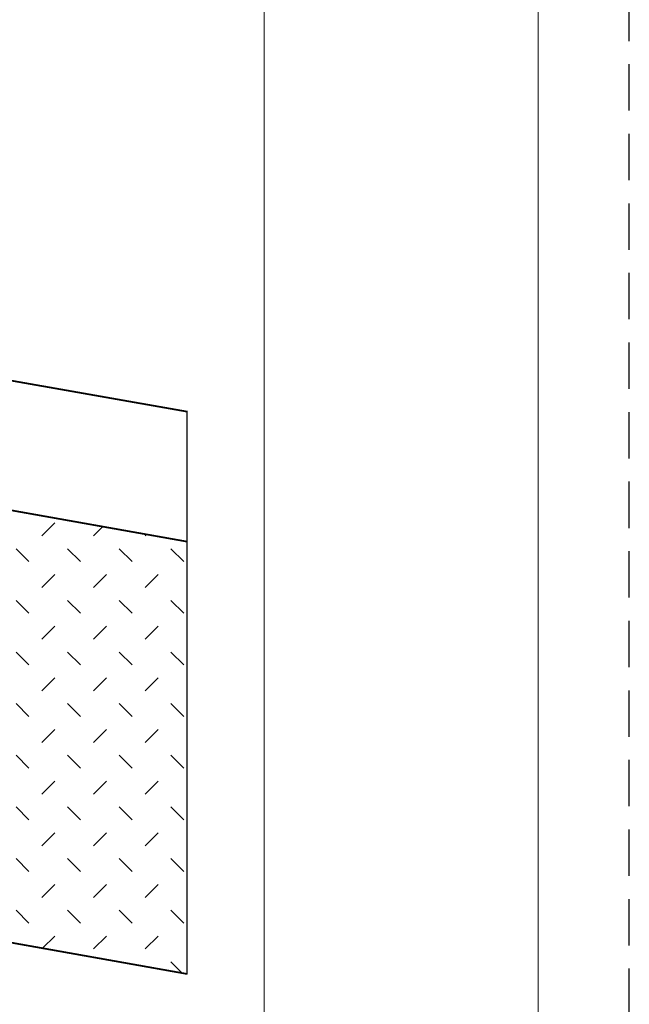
# Model space of a CAD drawing. Header units: millimetres. Extents: x -385852 to 238709, y -99680 to 201840.
# Tile 73 of 176: x 7133 to 7300, y -52600 to -52331. Entities that reach past the tile are written whole.
import ezdxf

# ---------------------------------------------------------------- set-up
doc = ezdxf.new("R2010")
doc.units = ezdxf.units.MM
doc.linetypes.add('DASHED', pattern=[19.05, 12.7, -6.35])
for name, color, linetype, lineweight in [('KING_DET_drawing frame', 7, 'Continuous', 20), ('KING_DET_hatch', 1, 'Continuous', 18), ('KING_DET_panel-sheet', 5, 'Continuous', 40)]:
    doc.layers.add(name, color=color, linetype=linetype, lineweight=lineweight)
doc.layers.add('KING_DET_print frame', color=1, linetype='DASHED', lineweight=30, plot=False)
doc.layers.add('noprint', color=81, linetype='Continuous', plot=False)

# ---------------------------------------------------------------- blocks, each defined once
blk = doc.blocks.new('FF6')
at = {"layer": 'KING_DET_hatch'}
h = blk.add_hatch(dxfattribs=at)
h.set_pattern_fill('ZEM_NASYPANA', color=256, scale=5, angle=10, style=0)
h.set_pattern_definition([(55, (10280.11, -19387.992), (-2.455756, 13.927285), [5, -15]), (145, (10289.327, -19379.186), (-13.927285, -2.455756), [5, -15])])
h.paths.add_polyline_path([(0, -35), (0, -151.59), (580.22, -151.59), (559.66, -35), (35, -35)])
at = {"layer": 'KING_DET_panel-sheet', "linetype": 'Continuous'}
for p, q in [((0, 0), (553.49, 0)), ((35, -35), (559.66, -35)), ((0, -151.59), (580.22, -151.59))]:
    blk.add_line(p, q, dxfattribs=at)
at = {"layer": 'noprint'}
blk.add_line((580.22, -151.59), (553.49, 0), dxfattribs=at)

msp = doc.modelspace()

# ---------------------------------------------------------------- linework, layer by layer
at = {"layer": 'KING_DET_drawing frame', "color": 7}
msp.add_line((7200.00001, -51945.00001), (7200.00001, -52845.00001), dxfattribs=at)
msp.add_lwpolyline([(7275.00001, -51945.00001), (7275.00001, -52845.00001), (5840.00001, -52845.00001), (5840.00001, -51945.00001)], close=True, dxfattribs=at)
at = {"layer": 'KING_DET_print frame', "color": 1}
msp.add_lwpolyline([(5815.00001, -52870.00001), (7300.00001, -52870.00001), (7300.00001, -51820.00001), (5815.00001, -51820.00001)], close=True, dxfattribs=at)

# ---------------------------------------------------------------- block references
at = {"layer": 'KING_DET_hatch', "rotation": 349.9999999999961}
msp.add_blockref('FF6', (6633.79594, -52341.94613), dxfattribs=at)

doc.saveas('drawing.dxf')
